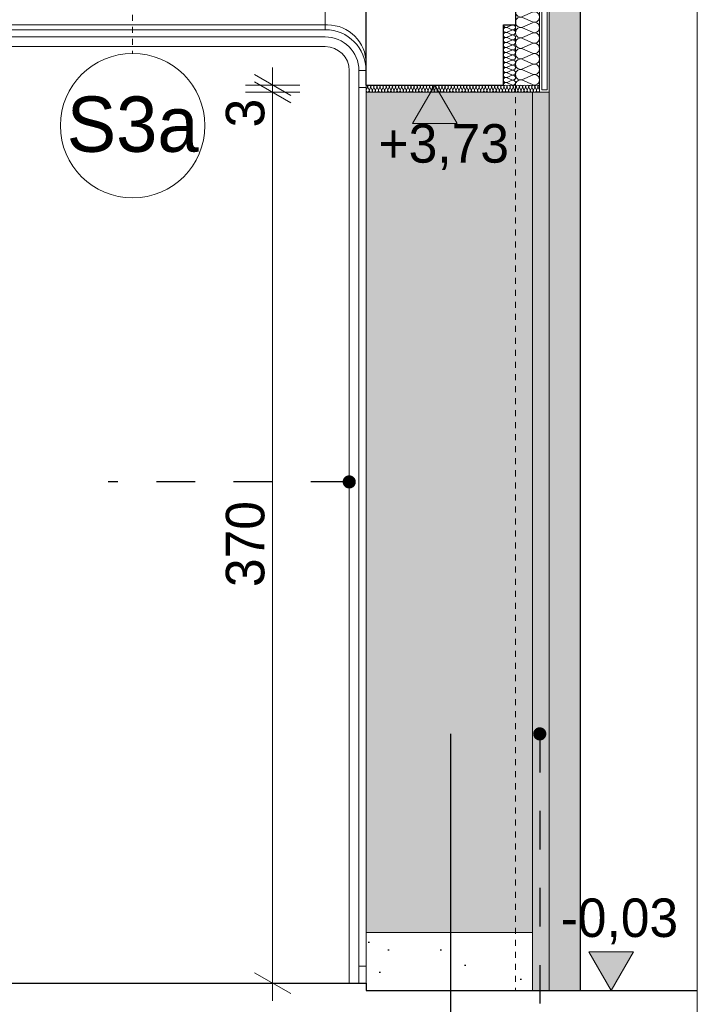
# Model space of a CAD drawing. Extents: x -547885 to -186295, y -25370 to 156194.
# Tile 70 of 256: x -509947 to -507135, y -12417 to -8328. Entities that reach past the tile are written whole.
import ezdxf

# ---------------------------------------------------------------- set-up
doc = ezdxf.new("R2010")
doc.units = 0
doc.header["$MEASUREMENT"] = 0
doc.linetypes.add('Hidden Line', pattern=[50, 25, -25])
doc.linetypes.add('Przerywana', pattern=[320, 160, -160])
for name, color, linetype in [('Arch ocieplenie', 7, 'Continuous'), ('Arch opisy', 7, 'Continuous'), ('INWENT WYMIARY', 7, 'Continuous')]:
    doc.layers.add(name, color=color, linetype=linetype)
for name, color, linetype, lineweight, true_color in [('Arch ocieplenie_Nr_Pióra__44', 7, 'Continuous', 9, 0x029e21), ('Arch wykończenie_Nr_Pióra__9', 7, 'Continuous', 9, 0x3dad99), ('arch wypelnienia_Nr_Pióra__119', 7, 'Continuous', 13, 0xd9d1d0), ('arch wypelnienia_Nr_Pióra__2', 7, 'Continuous', 13, 0x7f7f7f)]:
    doc.layers.add(name, color=color, linetype=linetype, lineweight=lineweight, true_color=true_color)
for name, color, linetype, lineweight in [('Arch opisy_Nr_Pióra__1', 7, 'Continuous', 25), ('Arch opisy_Nr_Pióra__21', 7, 'Continuous', 9), ('Arch stropy_Nr_Pióra__1', 7, 'Continuous', 25), ('Arch stropy_Nr_Pióra__21', 7, 'Continuous', 9), ('ARCH TABELA_Nr_Pióra__21', 7, 'Continuous', 9), ('arch wypelnienia_Nr_Pióra__1', 7, 'Continuous', 25), ('INWENT OPISY_Nr_Pióra__21', 7, 'Continuous', 9), ('INWENT TEREN_Nr_Pióra__1', 7, 'Continuous', 25), ('INWENT WYMIARY_Nr_Pióra__21', 7, 'Continuous', 9), ('INWENT. DRZWI_Nr_Pióra__21', 7, 'Continuous', 9), ('INWENT.ŚCIANY_Nr_Pióra__1', 7, 'Continuous', 25), ('INWENT.ŚCIANY_Nr_Pióra__5', 7, 'Continuous', 13)]:
    doc.layers.add(name, color=color, linetype=linetype, lineweight=lineweight)
doc.styles.add('GENERATED_STYLE_2', font='txt')
doc.styles.add('GENERATED_STYLE_7', font='txt')
doc.dimstyles.new('GENERATED_STYLE__13', dxfattribs={"dimtxt": 0.18, "dimasz": 109.44, "dimexe": 0.18, "dimexo": 0.0625, "dimgap": 0.09, "dimtad": 0, "dimtih": 1, "dimtoh": 1, "dimdec": 4, "dimzin": 0, "dimdsep": 46, "dimcen": 0.09, "dimadec": 0, "dimazin": 0, "dimtfac": 1, "dimtdec": 4, "dimtmove": 0, "dimatfit": 3, "dimldrblk": 'ARROWHEAD_11', "dimfxl": 0, "dimtolj": 1, "dimtzin": 0, "dimarcsym": 0})
doc.dimstyles.new('GENERATED_STYLE__14', dxfattribs={"dimtxt": 0.18, "dimasz": 182.4, "dimexe": 0.18, "dimexo": 0.0625, "dimgap": 0.09, "dimtad": 0, "dimtih": 1, "dimtoh": 1, "dimdec": 4, "dimzin": 0, "dimdsep": 46, "dimcen": 0.09, "dimadec": 0, "dimazin": 0, "dimtfac": 1, "dimtdec": 4, "dimtmove": 0, "dimatfit": 3, "dimldrblk": 'ARROWHEAD_5', "dimfxl": 0, "dimtolj": 1, "dimtzin": 0, "dimarcsym": 0})
doc.dimstyles.new('GENERATED_STYLE__7', dxfattribs={"dimtxt": 160.000002, "dimasz": 114, "dimexe": 0.18, "dimexo": 0, "dimgap": 0.09, "dimtad": 1, "dimdec": 0, "dimlfac": 0.1, "dimzin": 0, "dimdsep": 46, "dimtxsty": 'GENERATED_STYLE_2', "dimblk": 'ARROWHEAD_2', "dimblk1": 'ARROWHEAD_2', "dimblk2": 'ARROWHEAD_2', "dimcen": 0.09, "dimclrd": 7, "dimclre": 7, "dimclrt": 7, "dimazin": 0, "dimtfac": 1, "dimtdec": 4, "dimtmove": 0, "dimatfit": 3, "dimfxl": 0, "dimtolj": 1, "dimtzin": 0, "dimarcsym": 0})

# ---------------------------------------------------------------- blocks, each defined once
blk = doc.blocks.new('Izolacja cieplna 14_174', base_point=(-507889.6, -7773))
at = {"layer": 'Arch ocieplenie_Nr_Pióra__44', "linetype": 'Continuous'}
for p, q in [((-507819.4, -7774.8), (-507859.8, -7792.9)), ((-507859.8, -7796.6), (-507819.4, -7814.7)), ((-507819.4, -7818.3), (-507859.8, -7836.4)), ((-507859.8, -7840.1), (-507819.4, -7858.2)), ((-507819.4, -7861.8), (-507859.8, -7879.9)), ((-507859.8, -7883.6), (-507819.4, -7901.7)), ((-507819.4, -7905.3), (-507859.8, -7923.4)), ((-507859.8, -7927.1), (-507819.4, -7945.2)), ((-507819.4, -7948.8), (-507859.8, -7966.9)), ((-507859.8, -7970.6), (-507819.4, -7988.7)), ((-507819.4, -7992.4), (-507859.8, -8010.5)), ((-507859.8, -8014.1), (-507819.4, -8032.2)), ((-507819.4, -8035.9), (-507859.8, -8054)), ((-507859.8, -8057.6), (-507819.4, -8075.7)), ((-507819.4, -8079.4), (-507859.8, -8097.5)), ((-507859.8, -8101.1), (-507819.4, -8119.2)), ((-507819.4, -8122.9), (-507859.8, -8141)), ((-507859.8, -8144.6), (-507819.4, -8162.7)), ((-507819.4, -8166.4), (-507859.8, -8184.5)), ((-507859.8, -8188.1), (-507819.4, -8206.2)), ((-507819.4, -8209.9), (-507859.8, -8228)), ((-507859.8, -8231.6), (-507819.4, -8249.7)), ((-507819.4, -8253.4), (-507859.8, -8271.5)), ((-507859.8, -8275.1), (-507819.4, -8293.2)), ((-507819.4, -8296.9), (-507859.8, -8315)), ((-507859.8, -8318.7), (-507819.4, -8336.7)), ((-507819.4, -8340.4), (-507859.8, -8358.5)), ((-507859.8, -8362.2), (-507819.4, -8380.3)), ((-507819.4, -8383.9), (-507859.8, -8402)), ((-507859.8, -8405.7), (-507819.4, -8423.8)), ((-507819.4, -8427.4), (-507859.8, -8445.5)), ((-507859.8, -8449.2), (-507819.4, -8467.3)), ((-507819.4, -8470.9), (-507859.8, -8489)), ((-507859.8, -8492.7), (-507819.4, -8510.8)), ((-507819.4, -8514.4), (-507859.8, -8532.5)), ((-507859.8, -8536.2), (-507819.4, -8554.3)), ((-507819.4, -8557.9), (-507859.8, -8576)), ((-507859.8, -8579.7), (-507819.4, -8597.8))]:
    blk.add_line(p, q, dxfattribs=at)
for centre, start_param, end_param in [((-507868.3, -7816.5), 2.7288, 6.695979), ((-507868.3, -7773), 4.712389, 6.695979), ((-507810.8, -7794.7), 5.870392, 9.837571), ((-507868.3, -7860), 2.7288, 6.695979), ((-507810.8, -7838.3), 5.870392, 9.837571), ((-507868.3, -7903.5), 2.7288, 6.695979), ((-507810.8, -7881.8), 5.870392, 9.837571), ((-507868.3, -7947), 2.7288, 6.695979), ((-507810.8, -7925.3), 5.870392, 9.837571), ((-507868.3, -7990.5), 2.7288, 6.695979), ((-507810.8, -7968.8), 5.870392, 9.837571), ((-507868.3, -8034), 2.7288, 6.695979), ((-507810.8, -8012.3), 5.870392, 9.837571), ((-507868.3, -8077.5), 2.7288, 6.695979), ((-507810.8, -8055.8), 5.870392, 9.837571), ((-507810.8, -8099.3), 5.870392, 9.837571), ((-507868.3, -8121), 2.7288, 6.695979), ((-507810.8, -8142.8), 5.870392, 9.837571), ((-507868.3, -8164.6), 2.7288, 6.695979), ((-507810.8, -8186.3), 5.870392, 9.837571), ((-507868.3, -8208.1), 2.7288, 6.695979), ((-507810.8, -8229.8), 5.870392, 9.837571), ((-507868.3, -8251.6), 2.7288, 6.695979), ((-507810.8, -8273.3), 5.870392, 9.837571), ((-507868.3, -8295.1), 2.7288, 6.695979), ((-507810.8, -8316.8), 5.870392, 9.837571), ((-507868.3, -8338.6), 2.7288, 6.695979), ((-507810.8, -8360.3), 5.870392, 9.837571), ((-507868.3, -8382.1), 2.7288, 6.695979), ((-507810.8, -8403.8), 5.870392, 9.837571), ((-507868.3, -8425.6), 2.7288, 6.695979), ((-507810.8, -8447.3), 5.870392, 9.837571), ((-507868.3, -8469.1), 2.7288, 6.695979), ((-507868.3, -8512.6), 2.7288, 6.695979), ((-507810.8, -8490.8), 5.870392, 9.837571), ((-507868.3, -8556.1), 2.7288, 6.695979), ((-507810.8, -8534.4), 5.870392, 9.837571), ((-507868.3, -8599.6), 2.7288, 4.712389), ((-507810.8, -8577.9), 5.870392, 9.837571)]:
    blk.add_ellipse(centre, major_axis=(0, -21.8), ratio=0.977689, start_param=start_param, end_param=end_param, dxfattribs=at)
blk = doc.blocks.new('Izolacja cieplna 14_175', base_point=(-507789.6, -8599.6))
at = {"layer": 'Arch ocieplenie_Nr_Pióra__44', "linetype": 'Continuous'}
for p, q in [((-508503.7, -8608.6), (-508509, -8620.7)), ((-508497.2, -8620.7), (-508502.6, -8608.6)), ((-508490.8, -8608.6), (-508496.2, -8620.7)), ((-508484.4, -8620.7), (-508489.7, -8608.6)), ((-508478, -8608.6), (-508483.3, -8620.7)), ((-508471.5, -8620.7), (-508476.9, -8608.6)), ((-508465.1, -8608.6), (-508470.4, -8620.7)), ((-508458.7, -8620.7), (-508464, -8608.6)), ((-508452.2, -8608.6), (-508457.6, -8620.7)), ((-508445.8, -8620.7), (-508451.2, -8608.6)), ((-508439.4, -8608.6), (-508444.7, -8620.7)), ((-508433, -8620.7), (-508438.3, -8608.6)), ((-508426.5, -8608.6), (-508431.9, -8620.7)), ((-508420.1, -8620.7), (-508425.4, -8608.6)), ((-508413.7, -8608.6), (-508419, -8620.7)), ((-508407.2, -8620.7), (-508412.6, -8608.6)), ((-508400.8, -8608.6), (-508406.2, -8620.7)), ((-508394.4, -8620.7), (-508399.7, -8608.6)), ((-508388, -8608.6), (-508393.3, -8620.7)), ((-508381.5, -8620.7), (-508386.9, -8608.6)), ((-508375.1, -8608.6), (-508380.4, -8620.7)), ((-508368.7, -8620.7), (-508374, -8608.6)), ((-508362.2, -8608.6), (-508367.6, -8620.7)), ((-508355.8, -8620.7), (-508361.2, -8608.6)), ((-508349.4, -8608.6), (-508354.7, -8620.7)), ((-508343, -8620.7), (-508348.3, -8608.6)), ((-508336.5, -8608.6), (-508341.9, -8620.7)), ((-508330.1, -8620.7), (-508335.4, -8608.6)), ((-508323.7, -8608.6), (-508329, -8620.7)), ((-508317.2, -8620.7), (-508322.6, -8608.6)), ((-508310.8, -8608.6), (-508316.2, -8620.7)), ((-508304.4, -8620.7), (-508309.7, -8608.6)), ((-508298, -8608.6), (-508303.3, -8620.7)), ((-508291.5, -8620.7), (-508296.9, -8608.6)), ((-508285.1, -8608.6), (-508290.4, -8620.7)), ((-508278.7, -8620.7), (-508284, -8608.6)), ((-508272.2, -8608.6), (-508277.6, -8620.7)), ((-508265.8, -8620.7), (-508271.2, -8608.6)), ((-508259.4, -8608.6), (-508264.7, -8620.7)), ((-508253, -8620.7), (-508258.3, -8608.6)), ((-508246.5, -8608.6), (-508251.9, -8620.7)), ((-508240.1, -8620.7), (-508245.4, -8608.6)), ((-508233.7, -8608.6), (-508239, -8620.7)), ((-508227.2, -8620.7), (-508232.6, -8608.6)), ((-508220.8, -8608.6), (-508226.2, -8620.7)), ((-508214.4, -8620.7), (-508219.7, -8608.6)), ((-508208, -8608.6), (-508213.3, -8620.7)), ((-508201.5, -8620.7), (-508206.9, -8608.6)), ((-508195.1, -8608.6), (-508200.4, -8620.7)), ((-508188.7, -8620.7), (-508194, -8608.6)), ((-508182.2, -8608.6), (-508187.6, -8620.7)), ((-508175.8, -8620.7), (-508181.2, -8608.6)), ((-508169.4, -8608.6), (-508174.7, -8620.7)), ((-508163, -8620.7), (-508168.3, -8608.6)), ((-508156.5, -8608.6), (-508161.9, -8620.7)), ((-508150.1, -8620.7), (-508155.4, -8608.6)), ((-508143.7, -8608.6), (-508149, -8620.7)), ((-508137.2, -8620.7), (-508142.6, -8608.6)), ((-508130.8, -8608.6), (-508136.2, -8620.7)), ((-508124.4, -8620.7), (-508129.7, -8608.6)), ((-508118, -8608.6), (-508123.3, -8620.7)), ((-508111.5, -8620.7), (-508116.9, -8608.6)), ((-508105.1, -8608.6), (-508110.4, -8620.7)), ((-508098.7, -8620.7), (-508104, -8608.6)), ((-508092.2, -8608.6), (-508097.6, -8620.7)), ((-508085.8, -8620.7), (-508091.2, -8608.6)), ((-508079.4, -8608.6), (-508084.7, -8620.7)), ((-508073, -8620.7), (-508078.3, -8608.6)), ((-508066.5, -8608.6), (-508071.9, -8620.7)), ((-508060.1, -8620.7), (-508065.4, -8608.6)), ((-508053.7, -8608.6), (-508059, -8620.7)), ((-508047.2, -8620.7), (-508052.6, -8608.6)), ((-508040.8, -8608.6), (-508046.2, -8620.7)), ((-508034.4, -8620.7), (-508039.7, -8608.6)), ((-508027.9, -8608.6), (-508033.3, -8620.7)), ((-508021.5, -8620.7), (-508026.9, -8608.6)), ((-508015.1, -8608.6), (-508020.4, -8620.7)), ((-508008.7, -8620.7), (-508014, -8608.6)), ((-508002.2, -8608.6), (-508007.6, -8620.7)), ((-507995.8, -8620.7), (-508001.2, -8608.6)), ((-507989.4, -8608.6), (-507994.7, -8620.7)), ((-507983, -8620.7), (-507988.3, -8608.6)), ((-507976.5, -8608.6), (-507981.9, -8620.7)), ((-507970.1, -8620.7), (-507975.4, -8608.6)), ((-507963.7, -8608.6), (-507969, -8620.7)), ((-507957.2, -8620.7), (-507962.6, -8608.6)), ((-507950.8, -8608.6), (-507956.2, -8620.7)), ((-507944.4, -8620.7), (-507949.7, -8608.6)), ((-507937.9, -8608.6), (-507943.3, -8620.7)), ((-507931.5, -8620.7), (-507936.9, -8608.6)), ((-507925.1, -8608.6), (-507930.4, -8620.7)), ((-507918.7, -8620.7), (-507924, -8608.6)), ((-507912.2, -8608.6), (-507917.6, -8620.7)), ((-507905.8, -8620.7), (-507911.2, -8608.6)), ((-507899.4, -8608.6), (-507904.7, -8620.7)), ((-507893, -8620.7), (-507898.3, -8608.6)), ((-507886.5, -8608.6), (-507891.9, -8620.7)), ((-507880.1, -8620.7), (-507885.4, -8608.6)), ((-507873.7, -8608.6), (-507879, -8620.7)), ((-507867.2, -8620.7), (-507872.6, -8608.6)), ((-507860.8, -8608.6), (-507866.2, -8620.7)), ((-507854.4, -8620.7), (-507859.7, -8608.6)), ((-507847.9, -8608.6), (-507853.3, -8620.7)), ((-507841.5, -8620.7), (-507846.9, -8608.6)), ((-507835.1, -8608.6), (-507840.4, -8620.7)), ((-507828.7, -8620.7), (-507834, -8608.6)), ((-507822.2, -8608.6), (-507827.6, -8620.7)), ((-507815.8, -8620.7), (-507821.2, -8608.6)), ((-507809.4, -8608.6), (-507814.7, -8620.7)), ((-507802.9, -8620.7), (-507808.3, -8608.6)), ((-507796.5, -8608.6), (-507801.9, -8620.7)), ((-507790.1, -8620.7), (-507795.4, -8608.6))]:
    blk.add_line(p, q, dxfattribs=at)
for centre, start_param, end_param in [((-508503.1, -8623.2), 5.870392, 9.837571), ((-508509.6, -8606), 2.7288, 4.712389), ((-508496.7, -8606), 2.7288, 6.695979), ((-508490.3, -8623.2), 5.870392, 9.837571), ((-508483.8, -8606), 2.7288, 6.695979), ((-508477.4, -8623.2), 5.870392, 9.837571), ((-508471, -8606), 2.7288, 6.695979), ((-508464.6, -8623.2), 5.870392, 9.837571), ((-508458.1, -8606), 2.7288, 6.695979), ((-508451.7, -8623.2), 5.870392, 9.837571), ((-508445.3, -8606), 2.7288, 6.695979), ((-508438.8, -8623.2), 5.870392, 9.837571), ((-508432.4, -8606), 2.7288, 6.695979), ((-508426, -8623.2), 5.870392, 9.837571), ((-508419.6, -8606), 2.7288, 6.695979), ((-508413.1, -8623.2), 5.870392, 9.837571), ((-508406.7, -8606), 2.7288, 6.695979), ((-508400.3, -8623.2), 5.870392, 9.837571), ((-508393.8, -8606), 2.7288, 6.695979), ((-508387.4, -8623.2), 5.870392, 9.837571), ((-508381, -8606), 2.7288, 6.695979), ((-508374.6, -8623.2), 5.870392, 9.837571), ((-508368.1, -8606), 2.7288, 6.695979), ((-508361.7, -8623.2), 5.870392, 9.837571), ((-508355.3, -8606), 2.7288, 6.695979), ((-508348.8, -8623.2), 5.870392, 9.837571), ((-508342.4, -8606), 2.7288, 6.695979), ((-508336, -8623.2), 5.870392, 9.837571), ((-508329.6, -8606), 2.7288, 6.695979), ((-508323.1, -8623.2), 5.870392, 9.837571), ((-508316.7, -8606), 2.7288, 6.695979), ((-508310.3, -8623.2), 5.870392, 9.837571), ((-508303.8, -8606), 2.7288, 6.695979), ((-508297.4, -8623.2), 5.870392, 9.837571), ((-508291, -8606), 2.7288, 6.695979), ((-508284.6, -8623.2), 5.870392, 9.837571), ((-508278.1, -8606), 2.7288, 6.695979), ((-508271.7, -8623.2), 5.870392, 9.837571), ((-508265.3, -8606), 2.7288, 6.695979), ((-508258.8, -8623.2), 5.870392, 9.837571), ((-508252.4, -8606), 2.7288, 6.695979), ((-508246, -8623.2), 5.870392, 9.837571), ((-508239.6, -8606), 2.7288, 6.695979), ((-508233.1, -8623.2), 5.870392, 9.837571), ((-508226.7, -8606), 2.7288, 6.695979), ((-508220.3, -8623.2), 5.870392, 9.837571), ((-508213.8, -8606), 2.7288, 6.695979), ((-508207.4, -8623.2), 5.870392, 9.837571), ((-508201, -8606), 2.7288, 6.695979), ((-508194.6, -8623.2), 5.870392, 9.837571), ((-508188.1, -8606), 2.7288, 6.695979), ((-508181.7, -8623.2), 5.870392, 9.837571), ((-508175.3, -8606), 2.7288, 6.695979), ((-508168.8, -8623.2), 5.870392, 9.837571), ((-508162.4, -8606), 2.7288, 6.695979), ((-508156, -8623.2), 5.870392, 9.837571), ((-508149.6, -8606), 2.7288, 6.695979), ((-508143.1, -8623.2), 5.870392, 9.837571), ((-508136.7, -8606), 2.7288, 6.695979), ((-508130.3, -8623.2), 5.870392, 9.837571), ((-508123.8, -8606), 2.7288, 6.695979), ((-508117.4, -8623.2), 5.870392, 9.837571), ((-508111, -8606), 2.7288, 6.695979), ((-508104.6, -8623.2), 5.870392, 9.837571), ((-508098.1, -8606), 2.7288, 6.695979), ((-508091.7, -8623.2), 5.870392, 9.837571), ((-508085.3, -8606), 2.7288, 6.695979), ((-508078.8, -8623.2), 5.870392, 9.837571), ((-508072.4, -8606), 2.7288, 6.695979), ((-508066, -8623.2), 5.870392, 9.837571), ((-508059.6, -8606), 2.7288, 6.695979), ((-508053.1, -8623.2), 5.870392, 9.837571), ((-508046.7, -8606), 2.7288, 6.695979), ((-508040.3, -8623.2), 5.870392, 9.837571), ((-508033.8, -8606), 2.7288, 6.695979), ((-508027.4, -8623.2), 5.870392, 9.837571), ((-508021, -8606), 2.7288, 6.695979), ((-508014.6, -8623.2), 5.870392, 9.837571), ((-508008.1, -8606), 2.7288, 6.695979), ((-508001.7, -8623.2), 5.870392, 9.837571), ((-507995.3, -8606), 2.7288, 6.695979), ((-507988.8, -8623.2), 5.870392, 9.837571), ((-507982.4, -8606), 2.7288, 6.695979), ((-507976, -8623.2), 5.870392, 9.837571), ((-507969.6, -8606), 2.7288, 6.695979), ((-507963.1, -8623.2), 5.870392, 9.837571), ((-507956.7, -8606), 2.7288, 6.695979), ((-507950.3, -8623.2), 5.870392, 9.837571), ((-507943.8, -8606), 2.7288, 6.695979), ((-507937.4, -8623.2), 5.870392, 9.837571), ((-507931, -8606), 2.7288, 6.695979), ((-507924.6, -8623.2), 5.870392, 9.837571), ((-507918.1, -8606), 2.7288, 6.695979), ((-507911.7, -8623.2), 5.870392, 9.837571), ((-507905.3, -8606), 2.7288, 6.695979), ((-507898.8, -8623.2), 5.870392, 9.837571), ((-507892.4, -8606), 2.7288, 6.695979), ((-507886, -8623.2), 5.870392, 9.837571), ((-507879.6, -8606), 2.7288, 6.695979), ((-507873.1, -8623.2), 5.870392, 9.837571), ((-507866.7, -8606), 2.7288, 6.695979), ((-507860.3, -8623.2), 5.870392, 9.837571), ((-507853.8, -8606), 2.7288, 6.695979), ((-507847.4, -8623.2), 5.870392, 9.837571), ((-507841, -8606), 2.7288, 6.695979), ((-507834.6, -8623.2), 5.870392, 9.837571), ((-507828.1, -8606), 2.7288, 6.695979), ((-507821.7, -8623.2), 5.870392, 9.837571), ((-507815.3, -8606), 2.7288, 6.695979), ((-507808.8, -8623.2), 5.870392, 9.837571), ((-507802.4, -8606), 2.7288, 6.695979), ((-507796, -8623.2), 5.870392, 9.837571), ((-507789.6, -8606), 4.712389, 6.695979)]:
    blk.add_ellipse(centre, major_axis=(-6.43, 0), ratio=0.992497, start_param=start_param, end_param=end_param, dxfattribs=at)
blk = doc.blocks.new('Izolacja cieplna 14_176', base_point=(-507939.6, -8349.6))
at = {"layer": 'Arch ocieplenie_Nr_Pióra__44', "linetype": 'Continuous'}
for p, q in [((-507904.5, -8350.5), (-507924.7, -8359.2)), ((-507924.7, -8360.9), (-507904.5, -8369.6)), ((-507904.5, -8371.3), (-507924.7, -8380)), ((-507924.7, -8381.7), (-507904.5, -8390.4)), ((-507904.5, -8392.2), (-507924.7, -8400.8)), ((-507924.7, -8402.6), (-507904.5, -8411.2)), ((-507904.5, -8413), (-507924.7, -8421.7)), ((-507924.7, -8423.4), (-507904.5, -8432.1)), ((-507904.5, -8433.8), (-507924.7, -8442.5)), ((-507924.7, -8444.2), (-507904.5, -8452.9)), ((-507904.5, -8454.7), (-507924.7, -8463.3)), ((-507924.7, -8465.1), (-507904.5, -8473.7)), ((-507904.5, -8475.5), (-507924.7, -8484.2)), ((-507924.7, -8485.9), (-507904.5, -8494.6)), ((-507904.5, -8496.3), (-507924.7, -8505)), ((-507924.7, -8506.7), (-507904.5, -8515.4)), ((-507904.5, -8517.2), (-507924.7, -8525.8)), ((-507924.7, -8527.6), (-507904.5, -8536.2)), ((-507904.5, -8538), (-507924.7, -8546.7)), ((-507924.7, -8548.4), (-507904.5, -8557.1)), ((-507904.5, -8558.8), (-507924.7, -8567.5)), ((-507924.7, -8569.2), (-507904.5, -8577.9)), ((-507904.5, -8579.7), (-507924.7, -8588.3)), ((-507924.7, -8590.1), (-507904.5, -8598.7))]:
    blk.add_line(p, q, dxfattribs=at)
for centre, start_param, end_param in [((-507928.9, -8370.4), 1.158004, 5.125183), ((-507928.9, -8391.3), 1.158004, 5.125183), ((-507928.9, -8349.6), 3.141593, 5.125182), ((-507900.2, -8360), 4.299595, 8.266775), ((-507900.2, -8380.9), 4.299595, 8.266775), ((-507928.9, -8412.1), 1.158004, 5.125183), ((-507928.9, -8432.9), 1.158004, 5.125183), ((-507900.2, -8401.7), 4.299595, 8.266775), ((-507900.2, -8422.5), 4.299595, 8.266775), ((-507928.9, -8453.8), 1.158004, 5.125183), ((-507928.9, -8474.6), 1.158004, 5.125183), ((-507900.2, -8443.4), 4.299595, 8.266775), ((-507900.2, -8464.2), 4.299595, 8.266775), ((-507928.9, -8495.4), 1.158004, 5.125183), ((-507928.9, -8516.3), 1.158004, 5.125183), ((-507900.2, -8485), 4.299595, 8.266775), ((-507900.2, -8505.9), 4.299595, 8.266775), ((-507928.9, -8537.1), 1.158004, 5.125183), ((-507928.9, -8557.9), 1.158004, 5.125183), ((-507900.2, -8526.7), 4.299595, 8.266775), ((-507900.2, -8547.5), 4.299595, 8.266775), ((-507928.9, -8578.8), 1.158004, 5.125183), ((-507900.2, -8568.4), 4.299595, 8.266775), ((-507900.2, -8589.2), 4.299595, 8.266775), ((-507928.9, -8599.6), 1.158004, 3.141593)]:
    blk.add_ellipse(centre, major_axis=(10.6, 0), ratio=0.979568, start_param=start_param, end_param=end_param, dxfattribs=at)
blk = doc.blocks.new('Wymiary_57', base_point=(-508224.6, -8599.6))
at = {"layer": 'INWENT WYMIARY_Nr_Pióra__21', "linetype": 'Continuous'}
blk.add_hatch(color=256, dxfattribs=at).paths.add_polyline_path([(-508224.6, -8599.6), (-508317.4, -8759.6), (-508131.8, -8759.6)], flags=0)
for p, q in [((-508224.6, -8599.6), (-508344.6, -8599.6)), ((-508224.6, -8599.6), (-508317.4, -8759.6)), ((-508224.6, -8599.6), (-508104.6, -8599.6)), ((-508131.8, -8759.6), (-508224.6, -8599.6)), ((-508317.4, -8759.6), (-508131.8, -8759.6))]:
    blk.add_line(p, q, dxfattribs=at)
at = {"layer": 'INWENT WYMIARY_Nr_Pióra__21', "insert": (-508458, -8951.6), "char_height": 160, "attachment_point": 7, "style": 'GENERATED_STYLE_2'}
blk.add_mtext('{+3,73}', dxfattribs=at)
blk = doc.blocks.new('Wymiary_60', base_point=(-507491.9, -12359.6))
at = {"layer": 'INWENT WYMIARY_Nr_Pióra__21', "linetype": 'Continuous'}
blk.add_hatch(color=256, dxfattribs=at).paths.add_polyline_path([(-507491.9, -12359.6), (-507584.7, -12199.6), (-507399.1, -12199.6)], flags=0)
for p, q in [((-507491.9, -12359.6), (-507584.7, -12199.6)), ((-507584.7, -12199.6), (-507399.1, -12199.6)), ((-507399.1, -12199.6), (-507491.9, -12359.6)), ((-507491.9, -12359.6), (-507611.9, -12359.6)), ((-507491.9, -12359.6), (-507371.9, -12359.6))]:
    blk.add_line(p, q, dxfattribs=at)
at = {"layer": 'INWENT WYMIARY_Nr_Pióra__21', "insert": (-507702, -12167.6), "char_height": 160, "attachment_point": 7, "style": 'GENERATED_STYLE_2'}
blk.add_mtext('{-0,03}', dxfattribs=at)
blk = doc.blocks.new('*D508')
at = {"layer": 'INWENT WYMIARY_Nr_Pióra__21', "linetype": 'Continuous'}
for p, q in [((-508972.6, -8556.3), (-508822.6, -8642.9)), ((-508822.6, -8672.9), (-508972.6, -8586.3)), ((-508785.1, -8629.6), (-509010.1, -8629.6)), ((-508897.6, -12329.6), (-508897.6, -8629.6)), ((-508972.6, -12286.3), (-508822.6, -12372.9)), ((-508785.1, -12329.6), (-509010.1, -12329.6)), ((-508897.6, -12403), (-508897.6, -12329.6))]:
    blk.add_line(p, q, dxfattribs=at)
at = {"layer": 'INWENT WYMIARY_Nr_Pióra__21', "char_height": 160, "attachment_point": 7, "rotation": 90, "style": 'GENERATED_STYLE_2'}
for s, insert in [('{3}', (-508929.6, -8775.4)), ('{370}', (-508929.6, -10684.4))]:
    blk.add_mtext(s, dxfattribs=dict(at, insert=insert))
blk = doc.blocks.new('ARROWHEAD_2')
at = {"color": 0, "linetype": 'Continuous', "lineweight": 0}
for p, q in [((-0.378, -0.655), (0.378, 0.655)), ((0, 0), (-1, 0))]:
    blk.add_line(p, q, dxfattribs=at)
blk = doc.blocks.new('*D509')
at = {"layer": 'INWENT WYMIARY_Nr_Pióra__21', "linetype": 'Continuous'}
for p, q in [((-508897.6, -8599.6), (-508897.6, -8526.3)), ((-508972.6, -8556.3), (-508822.6, -8642.9)), ((-508822.6, -8672.9), (-508972.6, -8586.3)), ((-508785.1, -8599.6), (-509010.1, -8599.6)), ((-508897.6, -8629.6), (-508897.6, -8599.6)), ((-508785.1, -8629.6), (-509010.1, -8629.6))]:
    blk.add_line(p, q, dxfattribs=at)
at = {"layer": 'INWENT WYMIARY_Nr_Pióra__21', "char_height": 160, "attachment_point": 7, "rotation": 90, "style": 'GENERATED_STYLE_2'}
for s, insert in [('{3}', (-508929.6, -8775.4)), ('{370}', (-508929.6, -10684.4))]:
    blk.add_mtext(s, dxfattribs=dict(at, insert=insert))
blk = doc.blocks.new('ARROWHEAD_11')
at = {"color": 0, "linetype": 'Continuous', "lineweight": 0}
blk.add_line((0, 0), (-1, 0), dxfattribs=at)
at = {"color": 0, "linetype": 'Continuous', "lineweight": 0, "const_width": 0.25, "flags": 128}
blk.add_lwpolyline([(-0.125, 0, 1), (0.125, 0, 1)], format="xyb", close=True, dxfattribs=at)
blk = doc.blocks.new('ARROWHEAD_5')
at = {"color": 0, "linetype": 'Continuous', "lineweight": 0}
blk.add_line((0, 0), (-1, 0), dxfattribs=at)
blk.add_solid([(-1, 0.2679), (0, 0), (-1, -0.2679), (-1, 0.2679)], dxfattribs=at)
blk = doc.blocks.new('Linia_127', base_point=(-509478.7, -8257.5))
at = {"layer": 'Arch opisy_Nr_Pióra__21', "linetype": 'Hidden Line'}
blk.add_line((-509478.7, -8257.5), (-509478.7, -8468.1), dxfattribs=at)
at = {"layer": 'Arch opisy_Nr_Pióra__21', "linetype": 'Continuous'}
blk.add_circle((-509478.7, -8768.1), 300, dxfattribs=at)

msp = doc.modelspace()

# ---------------------------------------------------------------- hatches: boundary and pattern name
at = {"layer": 'arch wypelnienia_Nr_Pióra__1', "linetype": 'Continuous'}
h = msp.add_hatch(dxfattribs=at)
h.set_pattern_fill('Carpet', color=256, style=0, pattern_type=2)
h.set_pattern_definition([(45, (0, 600), (-190.91883, 190.91883), [0, -180, 0, -270]), (110, (600, 600), (253.71701, 92.34544), [0, -132, 0, -228])])
h.paths.add_polyline_path([(-508509.6, -12119.6), (-508509.6, -12329.6), (-508509.6, -12359.6), (-507819.6, -12359.6), (-507819.6, -12119.6)], flags=0)
at = {"layer": 'arch wypelnienia_Nr_Pióra__119', "linetype": 'Continuous', "lineweight": 0, "true_color": 0x363434}
msp.add_hatch(color=250, dxfattribs=at).paths.add_polyline_path([(-507749.6, -12359.6), (-507619.7, -12359.6), (-507619.7, -8257.5), (-507619.7, -7879.7, -0.617181), (-507739.6, -7819.6), (-507749.6, -7819.6), (-507749.6, -8257.5), (-507749.6, -8629.6)], flags=0)
at = {"layer": 'arch wypelnienia_Nr_Pióra__2', "linetype": 'Continuous', "lineweight": 0, "true_color": 0x3f3f3f}
msp.add_hatch(color=250, dxfattribs=at).paths.add_polyline_path([(-508509.6, -8629.6), (-508509.6, -12119.6), (-507819.6, -12119.6), (-507819.6, -8629.6)], flags=0)
at = {"layer": 'arch wypelnienia_Nr_Pióra__2', "linetype": 'Continuous'}
msp.add_hatch(color=256, dxfattribs=at).paths.add_polyline_path([(-507819.6, -12359.6), (-507749.6, -12359.6), (-507749.6, -8629.6), (-507819.6, -8629.6)], flags=0)

# ---------------------------------------------------------------- linework, layer by layer
at = {"layer": 'Arch stropy_Nr_Pióra__1', "linetype": 'Continuous'}
for p, q in [((-519349.6, -12329.6), (-508509.6, -12329.6)), ((-508509.6, -12329.6), (-508509.6, -12359.6))]:
    msp.add_line(p, q, dxfattribs=at)
at = {"layer": 'Arch stropy_Nr_Pióra__21', "linetype": 'Continuous'}
msp.add_line((-508509.6, -12119.6), (-507819.6, -12119.6), dxfattribs=at)
at = {"layer": 'ARCH TABELA_Nr_Pióra__21', "linetype": 'Continuous'}
msp.add_line((-507134.9, 5580.4), (-507134.9, -22869.6), dxfattribs=at)
at = {"layer": 'Arch wykończenie_Nr_Pióra__9', "linetype": 'Continuous'}
for p, q in [((-507789.6, -7773), (-507789.6, -8629.6)), ((-507779.6, -7773.5), (-507779.6, -8619.6)), ((-507757.6, -7774.5), (-507757.6, -8619.6)), ((-507749.6, -7774.8), (-507749.6, -8629.6)), ((-507757.6, -8619.6), (-507779.6, -8619.6)), ((-507749.6, -8629.6), (-508509.6, -8629.6)), ((-507819.6, -8629.6), (-507819.6, -12359.6)), ((-507749.6, -8629.6), (-507749.6, -12359.6))]:
    msp.add_line(p, q, dxfattribs=at)
at = {"layer": 'INWENT TEREN_Nr_Pióra__1', "linetype": 'Continuous'}
msp.add_line((-508509.6, -12359.6), (-507134.9, -12359.6), dxfattribs=at)
at = {"layer": 'INWENT. DRZWI_Nr_Pióra__21', "linetype": 'Continuous'}
for p, q in [((-508679.6, -8369.6), (-508679.6, -8129.6)), ((-508669.6, -8349.6), (-512299.6, -8349.6)), ((-508679.6, -8369.6), (-512299.6, -8369.6)), ((-508679.6, -8399.6), (-512299.6, -8399.6)), ((-508679.6, -8439.6), (-512299.6, -8439.6)), ((-508579.6, -12329.6), (-508579.6, -8539.6)), ((-508539.6, -12329.6), (-508539.6, -8539.6)), ((-508539.6, -8539.6), (-508509.6, -8539.6)), ((-508509.6, -12329.6), (-508509.6, -8539.6)), ((-508539.6, -8609.6), (-508509.6, -8609.6)), ((-508539.6, -12259.6), (-508509.6, -12259.6))]:
    msp.add_line(p, q, dxfattribs=at)
for centre, radius in [((-508679.6, -8539.6), 170), ((-508669.6, -8509.6), 160), ((-508679.6, -8539.6), 140), ((-508679.6, -8539.6), 100)]:
    msp.add_arc(centre, radius, 0, 90, dxfattribs=at)
at = {"layer": 'INWENT.ŚCIANY_Nr_Pióra__1', "linetype": 'Continuous'}
for p, q in [((-507619.7, -12359.6), (-507619.7, -6281.2)), ((-507889.6, -7969.6), (-507889.6, -8349.6)), ((-508509.6, -8599.6), (-508509.6, -8129.6)), ((-507939.6, -8599.6), (-507939.6, -8349.6)), ((-507939.6, -8349.6), (-507889.6, -8349.6)), ((-508509.6, -8599.6), (-507939.6, -8599.6))]:
    msp.add_line(p, q, dxfattribs=at)
at = {"layer": 'INWENT.ŚCIANY_Nr_Pióra__5', "linetype": 'Hidden Line'}
msp.add_line((-507889.6, -8349.6), (-507889.6, -12359.6), dxfattribs=at)

# ---------------------------------------------------------------- block references
at = {"layer": 'Arch ocieplenie', "color": 104, "linetype": 'Continuous', "lineweight": 13, "true_color": 0x029e21}
for name, p in [('Izolacja cieplna 14_174', (-507889.6, -7773)), ('Izolacja cieplna 14_176', (-507939.6, -8349.6)), ('Izolacja cieplna 14_175', (-507789.6, -8599.6))]:
    msp.add_blockref(name, p, dxfattribs=at)
at = {"layer": 'Arch opisy', "linetype": 'Hidden Line'}
msp.add_blockref('Linia_127', (-509478.7, -8257.5), dxfattribs=at)
at = {"layer": 'INWENT WYMIARY', "linetype": 'Continuous'}
for name, p in [('Wymiary_57', (-508224.6, -8599.6)), ('Wymiary_60', (-507491.9, -12359.6))]:
    msp.add_blockref(name, p, dxfattribs=at)

# ---------------------------------------------------------------- texts
at = {"layer": 'Arch opisy_Nr_Pióra__1', "linetype": 'Continuous', "insert": (-509478.7, -8646.8), "char_height": 230, "attachment_point": 2, "style": 'GENERATED_STYLE_7'}
msp.add_mtext('{S3a}', dxfattribs=at)

# ---------------------------------------------------------------- dimensions: what is measured, and where the dimension line sits
at = {"layer": 'INWENT WYMIARY', "linetype": 'Continuous'}
for p1, p2, picture, middle in [((-508509.6, -8629.6), (-508509.6, -8599.6), '*D509', (-509009.6, -8714.7)), ((-508942.4, -12329.6), (-508509.6, -8629.6), '*D508', (-509009.6, -10502.3))]:
    dim = msp.add_linear_dim(base=(-508897.6, -12329.6), p1=p1, p2=p2, angle=90, dimstyle='GENERATED_STYLE__7', dxfattribs=at)
    dim.commit()
    dim.dimension.update_dxf_attribs({"geometry": picture, "text_midpoint": middle})

# ---------------------------------------------------------------- leaders
at = {"layer": 'Arch opisy_Nr_Pióra__21', "linetype": 'Przerywana', "annotation_type": 0, "has_hookline": 1, "hookline_direction": 1}
for points, text_width in [([(-508579.6, -10247.7), (-509580.3, -10247.7)], 2828.6), ([(-507788.8, -11294.2), (-507788.8, -14965.6), (-508553.6, -14965.6)], 4045.7)]:
    msp.add_leader(points, dimstyle='GENERATED_STYLE__13', dxfattribs=dict(at, text_width=text_width))
at = {"layer": 'INWENT OPISY_Nr_Pióra__21', "linetype": 'Continuous', "annotation_type": 0, "has_hookline": 1, "hookline_direction": 1, "text_width": 2734.3}
msp.add_leader([(-508159.2, -11294.2), (-508159.2, -13442.3), (-509993.1, -13442.3)], dimstyle='GENERATED_STYLE__14', dxfattribs=at)

doc.saveas('drawing.dxf')
